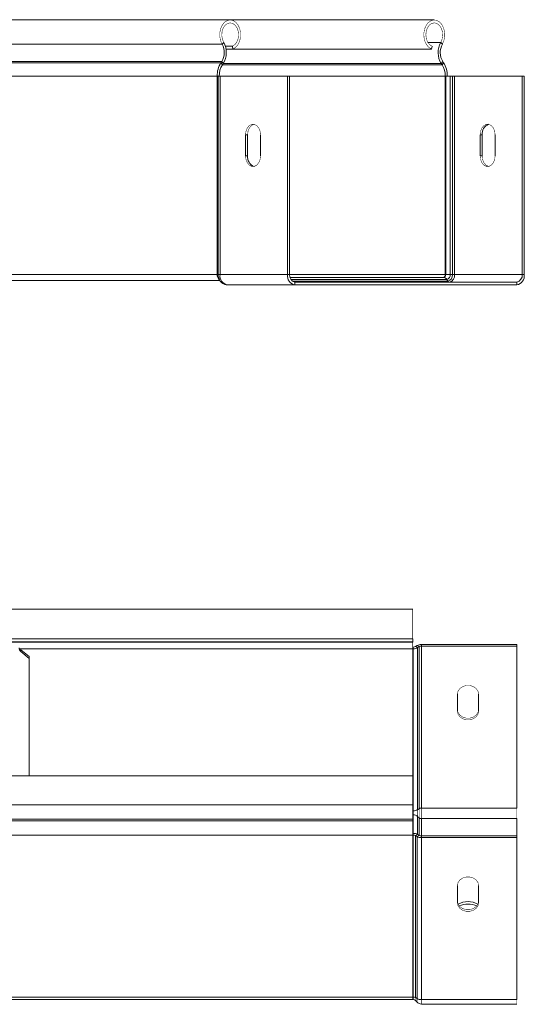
# Model space of a CAD drawing. Header units: millimetres. Extents: x 297 to 1585, y -1468 to 580.
# Tile 11 of 30: x 884 to 1039, y -842 to -539. Entities that reach past the tile are written whole.
import ezdxf

# ---------------------------------------------------------------- set-up
doc = ezdxf.new("R2010")
doc.units = ezdxf.units.MM
doc.linetypes.add('K5LT32768', pattern=[0])
doc.linetypes.add('K5LT32769', pattern=[0])

msp = doc.modelspace()

# ---------------------------------------------------------------- linework, layer by layer
at = {"color": 7, "linetype": 'K5LT32768', "lineweight": 15}
for p, q in [((948.32, -539.2), (758.82, -539.2)), ((1011.01, -539.2), (948.32, -539.2)), ((945.85, -546.66), (756.34, -546.66)), ((945.85, -546.66), (946.34, -546.09)), ((948.99, -547.28), (946.86, -547.28)), ((949.16, -548.15), (948.99, -547.28)), ((1010.18, -548.15), (1010.34, -547.28)), ((1013.49, -546.66), (1013, -546.09)), ((949.16, -548.15), (947.05, -548.15)), ((1010.18, -548.15), (949.16, -548.15)), ((945.48, -552.33), (755.97, -552.33)), ((945.72, -551.97), (756.22, -551.97)), ((945.72, -551.97), (945.48, -552.33)), ((945.48, -552.33), (945.94, -552.95)), ((945.72, -551.97), (946.18, -552.59)), ((946.18, -552.59), (945.94, -552.95)), ((1013.61, -551.97), (1013.15, -552.59)), ((1013.39, -552.95), (1013.15, -552.59)), ((1013.86, -552.33), (1013.39, -552.95)), ((1013.86, -552.33), (1013.61, -551.97)), ((944.31, -556.46), (754.81, -556.46)), ((944.31, -556.46), (944.31, -617.4)), ((944.31, -556.46), (944.46, -556.46)), ((944.46, -556.46), (944.46, -617.4)), ((944.46, -556.46), (944.68, -556.46)), ((944.68, -556.46), (944.68, -617.4)), ((944.68, -556.46), (945.21, -556.46)), ((945.21, -556.46), (945.21, -617.4)), ((945.21, -556.46), (965.95, -556.46)), ((965.95, -556.46), (965.95, -617.4)), ((966.59, -556.46), (965.95, -556.46)), ((966.59, -556.46), (966.59, -617.4)), ((1014.39, -617.4), (1014.39, -556.46)), ((1014.39, -556.46), (1014.53, -556.46)), ((1014.53, -617.4), (1014.53, -556.46)), ((1014.53, -556.46), (1015.89, -556.46)), ((1015.89, -617.4), (1015.89, -556.46)), ((1015.89, -556.46), (1016.59, -556.46)), ((1016.59, -617.4), (1016.59, -556.46)), ((1016.59, -556.46), (1017.27, -556.46)), ((1017.27, -617.4), (1017.27, -556.46)), ((1017.27, -556.46), (1038, -556.46)), ((1038, -617.4), (1038, -556.46)), ((1038, -556.46), (1038.64, -556.46)), ((1038.64, -617.4), (1038.64, -556.46)), ((953.04, -580.98), (953.04, -574.48)), ((953.04, -574.48), (953.68, -574.48)), ((953.68, -580.98), (953.68, -574.48)), ((957.64, -574.48), (957.64, -580.98)), ((1025.1, -574.48), (1025.1, -580.98)), ((1025.74, -574.48), (1025.1, -574.48)), ((1025.74, -574.48), (1025.74, -580.98)), ((1029.7, -580.98), (1029.7, -574.48)), ((953.04, -580.98), (953.68, -580.98)), ((1025.74, -580.98), (1025.1, -580.98)), ((944.31, -617.4), (754.81, -617.4)), ((945.18, -619.2), (756.08, -619.2)), ((944.31, -617.4), (944.46, -617.4)), ((945.21, -617.4), (965.95, -617.4)), ((966.59, -617.4), (965.95, -617.4)), ((966.72, -618.3), (1013.89, -618.3)), ((968.21, -619.7), (968.21, -620.6)), ((968.21, -619.7), (1036.38, -619.7)), ((1014.39, -617.4), (1014.53, -617.4)), ((1014.53, -617.4), (1015.89, -617.4)), ((1014.84, -618.89), (1015.17, -619.41)), ((1015.89, -617.4), (1016.59, -617.4)), ((1016.59, -617.4), (1017.27, -617.4)), ((1017.27, -617.4), (1038, -617.4)), ((1036.38, -619.7), (1036.38, -620.6)), ((1038, -617.4), (1038.64, -617.4)), ((947.47, -620.6), (968.21, -620.6)), ((968.21, -620.6), (1036.38, -620.6)), ((1004.38, -720.16), (736.38, -720.16)), ((1004.38, -730.18), (736.38, -730.18)), ((1004.38, -730.28), (736.38, -730.28)), ((736.41, -729.26), (1004.38, -729.26)), ((1004.38, -730.18), (1004.38, -729.26)), ((1004.38, -730.28), (1004.38, -730.18)), ((1004.38, -731.82), (1004.58, -731.82)), ((1004.58, -732.34), (1004.58, -731.82)), ((1005.25, -731.65), (1005.72, -731.35)), ((1005.91, -732), (1005.25, -731.65)), ((1006.38, -731.7), (1005.72, -731.35)), ((1005.91, -732), (1006.38, -731.7)), ((1006.38, -781.46), (1006.38, -731.7)), ((1007.05, -731.53), (1007.05, -731.01)), ((1007.05, -731.01), (1036.38, -731.01)), ((1007.05, -781.29), (1007.05, -731.53)), ((1007.05, -731.53), (1036.38, -731.53)), ((1036.38, -731.53), (1036.38, -731.01)), ((1036.38, -781.29), (1036.38, -731.53)), ((884.04, -732.65), (884.04, -733.17)), ((884.04, -732.65), (886.63, -734.76)), ((884.04, -733.17), (886.63, -735.28)), ((886.63, -734.76), (886.63, -735.28)), ((1004.38, -732.34), (1004.58, -732.34)), ((1004.38, -771.34), (1004.38, -732.34)), ((1004.58, -782.1), (1004.58, -732.34)), ((1005.91, -781.76), (1005.91, -732)), ((886.63, -771.34), (886.63, -735.28)), ((1018.13, -746.23), (1018.13, -751.54)), ((1024.63, -751.54), (1024.63, -746.23)), ((1004.38, -771.34), (736.38, -771.34)), ((1004.38, -780.28), (736.38, -780.28)), ((1004.38, -782.1), (1004.58, -782.1)), ((1005.91, -781.76), (1006.38, -781.46)), ((1007.05, -781.29), (1036.38, -781.29)), ((1004.38, -784.72), (736.38, -784.72)), ((1004.38, -785.22), (736.38, -785.22)), ((1004.38, -783.35), (1004.58, -783.35)), ((1004.38, -784.72), (1004.38, -785.22)), ((1005.91, -783.83), (1006.38, -784.25)), ((1007.05, -784.49), (1036.38, -784.49)), ((1036.38, -789.83), (1036.38, -784.49)), ((1004.38, -789.03), (1004.58, -789.03)), ((1004.58, -789.03), (1004.58, -789.55)), ((1004.38, -789.55), (736.38, -789.55)), ((1004.38, -789.55), (1004.58, -789.55)), ((1004.38, -789.55), (1004.38, -839.31)), ((1004.58, -789.55), (1004.58, -839.31)), ((1005.91, -789.37), (1005.25, -789.72)), ((1005.25, -789.72), (1005.72, -790.01)), ((1005.25, -789.72), (1005.25, -839.48)), ((1006.38, -789.66), (1005.72, -790.01)), ((1005.72, -790.01), (1005.72, -839.77)), ((1005.91, -789.37), (1006.38, -789.66)), ((1007.05, -789.83), (1007.05, -790.35)), ((1007.05, -789.83), (1036.38, -789.83)), ((1007.05, -790.35), (1007.05, -840.11)), ((1007.05, -790.35), (1036.38, -790.35)), ((1036.38, -789.83), (1036.38, -790.35)), ((1036.38, -790.35), (1036.38, -840.11)), ((1018.13, -810.37), (1018.13, -805.06)), ((1024.63, -805.06), (1024.63, -810.37)), ((1004.38, -839.31), (736.38, -839.31)), ((736.38, -840.07), (1004.38, -840.07)), ((1004.38, -839.31), (1004.58, -839.31)), ((1004.38, -840.07), (1004.58, -840.07)), ((1005.25, -839.48), (1005.72, -839.77)), ((1005.25, -840.36), (1005.72, -840.88)), ((1007.05, -840.11), (1036.38, -840.11)), ((1007.05, -841.47), (1036.38, -841.47))]:
    msp.add_line(p, q, dxfattribs=at)
at = {"color": 8, "linetype": 'K5LT32769', "lineweight": 15, "true_color": 0x808080}
for p, q in [((1013, -546.09), (1009.02, -546.09)), ((1013.39, -552.95), (945.94, -552.95)), ((1013.15, -552.59), (946.18, -552.59)), ((1014.39, -556.46), (966.59, -556.46)), ((944.46, -617.4), (944.69, -617.4)), ((944.68, -617.4), (945.21, -617.4)), ((1014.39, -617.4), (966.59, -617.4)), ((966.97, -618.89), (1014.84, -618.89)), ((967.42, -619.41), (1015.17, -619.41)), ((1004.38, -732.34), (883.74, -732.34)), ((1004.58, -789.03), (1004.58, -783.35)), ((1005.91, -789.37), (1005.91, -783.83)), ((1006.38, -789.66), (1006.38, -784.25)), ((1007.05, -789.83), (1007.05, -784.49))]:
    msp.add_line(p, q, dxfattribs=at)
at = {"color": 7, "linetype": 'K5LT32768', "const_width": 0.15}
for points in [[(949.16, -548.15), (950, -547.64), (950.71, -546.81), (951.22, -545.74), (951.5, -544.51), (951.52, -543.21), (951.28, -541.96), (950.8, -540.85), (950.13, -539.98), (949.3, -539.42), (948.4, -539.21), (947.49, -539.36), (946.65, -539.87), (945.94, -540.7), (945.43, -541.77), (945.15, -543.01), (945.13, -544.3), (945.37, -545.56), (945.85, -546.66)], [(948.99, -547.28), (949.75, -546.8), (950.35, -546.01), (950.75, -544.99), (950.91, -543.84), (950.79, -542.68), (950.43, -541.63), (949.84, -540.8), (949.11, -540.28), (948.29, -540.1), (947.48, -540.31), (946.75, -540.86), (946.18, -541.71), (945.84, -542.77), (945.75, -543.94), (945.92, -545.08), (946.34, -546.09)], [(1013.49, -546.66), (1013.96, -545.56), (1014.2, -544.3), (1014.18, -543.01), (1013.91, -541.77), (1013.39, -540.7), (1012.69, -539.87), (1011.85, -539.36), (1010.94, -539.21), (1010.03, -539.42), (1009.21, -539.98), (1008.53, -540.85), (1008.05, -541.96), (1007.82, -543.21), (1007.84, -544.51), (1008.12, -545.74), (1008.63, -546.81), (1009.33, -547.64), (1010.18, -548.15)], [(1013, -546.09), (1013.42, -545.08), (1013.59, -543.94), (1013.5, -542.77), (1013.15, -541.71), (1012.58, -540.86), (1011.86, -540.31), (1011.04, -540.1), (1010.23, -540.28), (1009.49, -540.8), (1008.91, -541.63), (1008.54, -542.68), (1008.43, -543.84), (1008.58, -544.99), (1008.98, -546.01), (1009.59, -546.8), (1010.34, -547.28)], [(953.04, -574.48), (953.18, -573.36), (953.58, -572.39), (954.19, -571.66), (954.94, -571.27), (955.74, -571.27), (956.49, -571.66), (957.1, -572.39), (957.5, -573.36), (957.64, -574.48)], [(953.68, -574.48), (953.82, -573.36), (954.22, -572.39), (954.83, -571.66), (955.58, -571.27), (955.66, -571.26)], [(1029.7, -574.48), (1029.56, -573.36), (1029.16, -572.39), (1028.55, -571.66), (1027.8, -571.27), (1027, -571.27), (1026.25, -571.66), (1025.64, -572.39), (1025.24, -573.36), (1025.1, -574.48)], [(957.64, -580.98), (957.5, -582.09), (957.1, -583.06), (956.49, -583.79), (955.74, -584.18), (954.94, -584.18), (954.19, -583.79), (953.58, -583.06), (953.18, -582.09), (953.04, -580.98)], [(1025.1, -580.98), (1025.24, -582.09), (1025.64, -583.06), (1026.25, -583.79), (1027, -584.18), (1027.8, -584.18), (1028.55, -583.79), (1029.16, -583.06), (1029.56, -582.09), (1029.7, -580.98)], [(1025.74, -580.98), (1025.87, -582.09), (1026.27, -583.06), (1026.88, -583.79), (1027.63, -584.18), (1027.72, -584.19)], [(944.69, -617.4), (944.72, -617.91), (944.8, -618.3)], [(1004.38, -720.16), (1004.38, -720.17), (1004.38, -720.44), (1004.38, -721.06), (1004.38, -721.97), (1004.38, -723.11), (1004.38, -724.37), (1004.38, -725.66), (1004.38, -726.88), (1004.38, -727.92), (1004.38, -728.7), (1004.38, -729.16), (1004.38, -729.26)], [(1004.38, -732.34), (1004.38, -731.95), (1004.38, -731.6), (1004.38, -731.28), (1004.38, -731), (1004.38, -730.76), (1004.38, -730.55), (1004.38, -730.39), (1004.38, -730.28)], [(1024.63, -746.23), (1024.43, -745.33), (1023.87, -744.53), (1023, -743.94), (1021.94, -743.62), (1020.81, -743.62), (1019.75, -743.94), (1018.89, -744.53), (1018.32, -745.33), (1018.13, -746.23)], [(1018.13, -751.02), (1018.32, -751.93), (1018.89, -752.73), (1019.75, -753.32), (1020.81, -753.64), (1021.94, -753.64), (1023, -753.32), (1023.87, -752.73), (1024.43, -751.93), (1024.63, -751.02)], [(1018.13, -751.54), (1018.32, -752.45), (1018.89, -753.25), (1019.75, -753.84), (1020.81, -754.16), (1021.94, -754.16), (1023, -753.84), (1023.87, -753.25), (1024.43, -752.45), (1024.63, -751.54)], [(1004.38, -771.34), (1004.38, -771.34), (1004.38, -771.55), (1004.38, -772.12), (1004.38, -772.99), (1004.38, -774.09), (1004.38, -775.34), (1004.38, -776.64), (1004.38, -777.87), (1004.38, -778.95), (1004.38, -779.77), (1004.38, -780.28)], [(1004.38, -780.28), (1004.38, -780.54), (1004.38, -780.91), (1004.38, -781.38), (1004.38, -781.95), (1004.38, -782.59), (1004.38, -783.28), (1004.38, -784), (1004.38, -784.72)], [(1004.58, -783.35), (1004.58, -783.24), (1004.58, -783.1), (1004.58, -782.94), (1004.58, -782.77), (1004.58, -782.59), (1004.58, -782.42), (1004.58, -782.25), (1004.58, -782.1)], [(1005.91, -783.83), (1005.91, -783.64), (1005.91, -783.41), (1005.91, -783.15), (1005.91, -782.87), (1005.91, -782.58), (1005.91, -782.29), (1005.91, -782.01), (1005.91, -781.76)], [(1006.38, -784.25), (1006.38, -784), (1006.38, -783.69), (1006.38, -783.33), (1006.38, -782.96), (1006.38, -782.56), (1006.38, -782.17), (1006.38, -781.8), (1006.38, -781.46)], [(1007.05, -784.49), (1007.05, -784.2), (1007.05, -783.84), (1007.05, -783.44), (1007.05, -783), (1007.05, -782.56), (1007.05, -782.11), (1007.05, -781.68), (1007.05, -781.29)], [(1036.38, -784.49), (1036.38, -784.2), (1036.38, -783.84), (1036.38, -783.44), (1036.38, -783), (1036.38, -782.56), (1036.38, -782.11), (1036.38, -781.68), (1036.38, -781.29)], [(1004.38, -785.22), (1004.38, -785.79), (1004.38, -786.35), (1004.38, -786.92), (1004.38, -787.48), (1004.38, -788.03), (1004.38, -788.56), (1004.38, -789.07), (1004.38, -789.55)], [(1018.13, -805.06), (1018.32, -804.15), (1018.89, -803.35), (1019.75, -802.76), (1020.81, -802.45), (1021.94, -802.45), (1023, -802.76), (1023.87, -803.35), (1024.43, -804.15), (1024.63, -805.06)], [(1024.63, -809.85), (1024.43, -810.76), (1023.87, -811.55), (1023, -812.15), (1021.94, -812.46), (1020.81, -812.46), (1019.75, -812.15), (1018.89, -811.55), (1018.32, -810.76), (1018.13, -809.85)], [(1024.63, -810.37), (1024.43, -811.28), (1023.87, -812.07), (1023, -812.67), (1021.94, -812.98), (1020.81, -812.98), (1019.75, -812.67), (1018.89, -812.07), (1018.32, -811.28), (1018.13, -810.37)], [(1004.38, -839.31), (1004.38, -839.57), (1004.38, -839.79), (1004.38, -839.95), (1004.38, -840.04), (1004.38, -840.07)], [(1004.38, -839.31), (1004.38, -839.57), (1004.38, -839.79), (1004.38, -839.95), (1004.38, -840.04), (1004.38, -840.07)], [(1036.38, -840.11), (1036.38, -840.59), (1036.38, -840.97), (1036.38, -841.25), (1036.38, -841.42), (1036.38, -841.47)]]:
    msp.add_lwpolyline(points, dxfattribs=at)
at = {"color": 8, "linetype": 'K5LT32769', "true_color": 0x808080, "const_width": 0.15}
for points in [[(1004.58, -839.31), (1004.58, -839.57), (1004.58, -839.79), (1004.58, -839.95), (1004.58, -840.04), (1004.58, -840.07)], [(1005.25, -839.48), (1005.25, -839.79), (1005.25, -840.04), (1005.25, -840.22), (1005.25, -840.33), (1005.25, -840.36)], [(1005.72, -839.77), (1005.72, -840.16), (1005.72, -840.48), (1005.72, -840.7), (1005.72, -840.84), (1005.72, -840.88)], [(1007.05, -840.11), (1007.05, -840.59), (1007.05, -840.97), (1007.05, -841.25), (1007.05, -841.42), (1007.05, -841.47)]]:
    msp.add_lwpolyline(points, dxfattribs=at)
at = {"color": 7, "linetype": 'K5LT32768', "lineweight": 15}
for centre, radius, start, end in [((941.27, -549.21), 5.24, 328.2075, 29.0674), ((940.72, -549.21), 6.42, 328.2071, 29.0675), ((1018.61, -549.21), 6.42, 150.9321, 211.7931), ((1018.07, -549.21), 5.24, 150.9327, 211.7928), ((951.8, -556.35), 7.48, 147.5598, 180.9047), ((951.31, -556.36), 6.36, 147.5599, 180.9049), ((1008.03, -556.36), 6.36, 359.0948, 32.4404), ((1007.54, -556.35), 7.48, 359.0949, 32.4402), ((1028.72, -574.1), 3.01, 109.5587, 187.2478), ((956.67, -581.36), 3.01, 172.7525, 250.441), ((946.24, -617.52), 1.93, 176.6536, 232.2564), ((948.04, -617.8), 2.86, 171.9505, 258.5784), ((968.78, -617.8), 2.86, 171.9505, 258.5784), ((968.62, -617.69), 2.05, 171.9505, 258.5783), ((1013.59, -617.52), 0.803, 281.4227, 8.0496), ((1013.73, -617.52), 0.803, 281.4219, 8.0491), ((1013.83, -619.45), 1.15, 29.2017, 86.7872), ((1014.57, -617.59), 1.33, 281.4207, 8.0505), ((1014.81, -617.66), 1.79, 281.4222, 8.0491), ((1015.67, -619.13), 0.576, 209.2024, 266.7871), ((1015.23, -617.69), 2.05, 281.4217, 8.0495), ((1035.81, -617.8), 2.86, 281.4217, 8.0494), ((1035.97, -617.69), 2.05, 281.4217, 8.0495), ((1004.61, -730.55), 1.27, 268.6228, 300.0021), ((1006.99, -733.55), 2.54, 88.6252, 120.0011), ((1007.02, -732.8), 1.27, 88.6298, 119.9951), ((884.96, -731.98), 1.5, 181.3465, 232.4494), ((885.13, -731.31), 1.72, 216.4379, 230.9814), ((1004.64, -729.8), 2.54, 268.6254, 299.9995), ((1004.64, -779.56), 2.54, 268.6254, 299.9995), ((1007.02, -782.56), 1.27, 88.6298, 119.9951), ((1004.61, -785.35), 2, 49.4408, 90.8736), ((1007.03, -783.49), 1, 229.4415, 270.8738), ((1004.64, -791.57), 2.54, 60, 91.3744), ((1004.61, -790.82), 1.27, 60.0018, 91.3733), ((1006.99, -787.81), 2.54, 240.0004, 271.3747), ((1007.02, -788.56), 1.27, 240.0015, 271.3736), ((1021.22, -815.55), 5.55, 88.4061, 121.2131), ((1021.53, -815.55), 5.55, 58.7876, 91.5939), ((1021.25, -816.52), 5.78, 88.7821, 116.3168), ((1021.5, -816.52), 5.78, 63.6829, 91.2183), ((1004.61, -840.58), 1.27, 60.0018, 91.3733), ((1004.58, -840.97), 0.9, 42.3141, 90), ((1006.99, -837.57), 2.54, 240.0004, 271.3747), ((1007.05, -839.67), 1.8, 222.3141, 270)]:
    msp.add_arc(centre, radius, start, end, dxfattribs=at)
at = {"color": 8, "linetype": 'K5LT32769', "lineweight": 15, "true_color": 0x808080}
msp.add_arc((946.53, -617.48), 2.07, 177.9258, 222.0389, dxfattribs=at)
at = {"color": 7, "linetype": 'K5LT32768', "lineweight": 15}
msp.add_open_spline([(944.83, -618.31), (944.89, -618.56), (945.04, -619.11), (945.56, -619.81), (946.26, -620.34), (946.93, -620.58), (947.34, -620.6), (947.47, -620.6)], degree=3, knots=[0, 0, 0, 0, 0.201419, 0.441307, 0.671203, 0.89562, 1, 1, 1, 1], dxfattribs=at)

doc.saveas('drawing.dxf')
